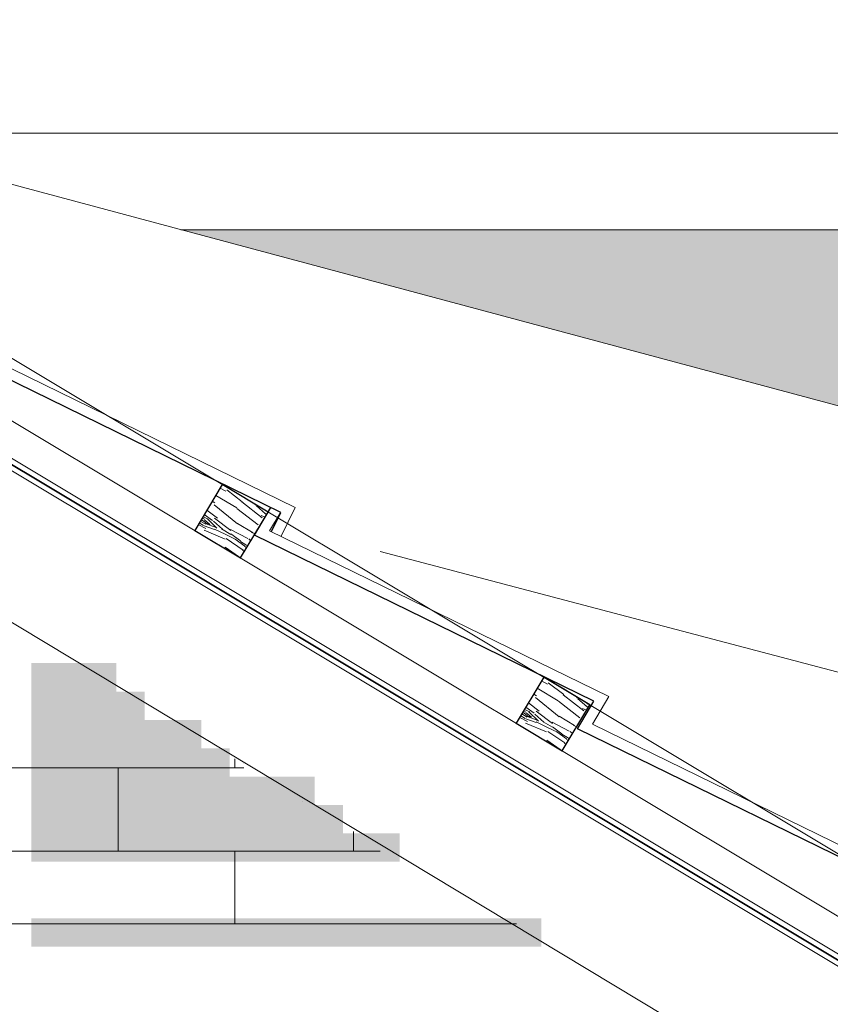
# Model space of a CAD drawing. Header units: millimetres. Extents: x -740 to 33545, y 5178 to 22494.
# Tile 187 of 250: x 9646 to 9722, y 13662 to 13754. Entities that reach past the tile are written whole.
import ezdxf
from ezdxf.lldxf.tags import DXFTag
from ezdxf.xclip import XClip

# ---------------------------------------------------------------- set-up
doc = ezdxf.new("R2010")
doc.units = ezdxf.units.MM
doc.header["$MEASUREMENT"] = 0
doc.header["$XCLIPFRAME"] = 0
for name, color, linetype, lineweight in [('A_izolacja', 252, 'Continuous', 9), ('A_l.przerywana', 252, 'ICAD_ISO03W100', 9), ('l. przekrojowa', 252, 'Continuous', 30), ('l.widokowa', 252, 'Continuous', 15), ('l.wypeĹ‚nien', 252, 'Continuous', 5)]:
    doc.layers.add(name, color=color, linetype=linetype, lineweight=lineweight)
tags = doc.linetypes.add('ICAD_ISO03W100', pattern=[30, 12, -18]).pattern_tags.tags
tags[6:7] = [DXFTag(74, 4), DXFTag(75, 0), DXFTag(340, '0'), DXFTag(46, 1.0), DXFTag(50, 0.0), DXFTag(44, 0.0), DXFTag(45, 0.0)]
tags[4:5] = [DXFTag(74, 4), DXFTag(75, 0), DXFTag(340, '0'), DXFTag(46, 1.0), DXFTag(50, 0.0), DXFTag(44, 0.0), DXFTag(45, 0.0)]

# ---------------------------------------------------------------- blocks, each defined once
blk = doc.blocks.new('MF2E3FB70')
at = {"true_color": 0xffffff}
blk.add_hatch(color=7, dxfattribs=at).paths.add_polyline_path([(159.1593, 252.6627), (159.1593, 232.1618), (172.1316, 232.1618), (172.1316, 252.6627)])

msp = doc.modelspace()

# ---------------------------------------------------------------- hatches: boundary and pattern name
at = {"layer": 'l.wypeĹ‚nien'}
h = msp.add_hatch(dxfattribs=at)
h.set_pattern_fill('SPANTILE', color=256, scale=17, style=0)
h.set_pattern_definition([(274.9697, (15.64, 17), (-16.99985222, 204.000017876), [15.699024, -376.776457]), (180, (17, 1.36), (-17, -17), [1.36, -15.64]), (0, (0, 0), (17, 17), [4.76, -12.24]), (90, (4.76, 0), (-17, 17), [1.7, -15.3]), (270, (15.64, 1.7), (17, -17), [1.7, -15.3]), (0, (15.64, 0), (17, 17), [1.36, -15.64]), (0, (0, 1.36), (17, 17), [3.4, -13.6]), (85.0303, (3.4, 1.36), (16.99985222, 204.000017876), [15.699024, -376.776457]), (52.6961, (3.4, 2.21), (-220.999760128, -289.000182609), [4.488136, -444.32475]), (18.4349, (6.12, 5.78), (34.0000074, 16.9999729), [4.300694, -49.458015]), (341.5651, (10.2, 7.14), (-34.0000074, 16.9999729), [4.300694, -49.458015]), (307.3039, (14.28, 5.78), (220.999760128, -289.000182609), [4.488136, -444.32475]), (20.2249, (6.97, 4.59), (-186.999953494, -68.000141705), [3.442245, -340.781524]), (339.7751, (10.2, 5.78), (186.999953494, -68.000141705), [3.442245, -340.781524]), (307.4054, (13.43, 4.59), (170.000169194, -220.999871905), [3.638153, -360.177725]), (52.5946, (4.76, 1.7), (-170.000169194, -220.999871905), [3.638153, -360.177725])])
h.paths.add_polyline_path([(9922.068, 13733.955), (10157.442, 13733.955), (10322.068, 13635.729), (10322.068, 13567.509), (9922.068, 13567.509)])
h.paths.add_polyline_path([(10086.479, 13637.115), (10094.086, 13607.513), (10102.521, 13637.115)], flags=16)
h.paths.add_polyline_path([(10063.96, 13642.391), (10089.749, 13642.391), (10089.749, 13683.572), (10063.96, 13683.572)], flags=8)
h.paths.add_polyline_path([(9915.482, 13665.891), (9915.482, 13656.63), (9905.229, 13656.63), (9905.229, 13567.146), (9922.068, 13559.159), (9922.068, 13733.955), (9661.392, 13733.955)])
h.paths.add_polyline_path([(9801.869, 13703.927), (9806.169, 13719.307), (9833.291, 13703.927)], flags=16)
h.paths.add_polyline_path([(9922.068, 13559.159), (9922.068, 13567.509), (10322.068, 13567.509), (10322.068, 13505.395), (10248.56, 13505.395), (10256.65, 13534.583), (10240.608, 13534.583), (10247.905, 13505.395), (10039.262, 13505.395), (10021.222, 13512.13), (10006.206, 13519.252), (10006.873, 13520.678), (9989.622, 13527.118), (9975.439, 13533.845), (9976.022, 13535.407), (9957.817, 13542.203), (9942.959, 13549.25), (9943.633, 13550.689), (9926.217, 13557.191)])
h.paths.add_polyline_path([(9974.686, 13542.19), (10005.115, 13536.402), (9981.466, 13556.743)], flags=16)
h.paths.add_polyline_path([(10322.068, 13567.509), (10436.404, 13567.509), (10450.032, 13559.377), (10563.845, 13505.395), (10322.068, 13505.395)])
h.paths.add_polyline_path([(10436.404, 13567.509), (10322.068, 13635.729), (10322.068, 13567.509)])
h.paths.add_polyline_path([(10216.941, 13534.248), (10242.906, 13534.248), (10242.906, 13576.027), (10216.941, 13576.027)], flags=24)
h.paths.add_polyline_path([(9959.129, 13588.892), (9949.119, 13567.325), (9983.821, 13551.218), (9993.831, 13572.784)], flags=24)
h.paths.add_polyline_path([(10216.941, 13534.248), (10242.906, 13534.248), (10242.906, 13576.027), (10216.941, 13576.027)], flags=24)
h.paths.add_polyline_path([(9959.129, 13588.892), (9949.119, 13567.325), (9983.821, 13551.218), (9993.831, 13572.784)], flags=24)
h.paths.add_polyline_path([(9775.157, 13738.984), (9769.452, 13717.542), (9802.416, 13708.772), (9808.121, 13730.213)], flags=24)
h = msp.add_hatch(dxfattribs=at)
h.set_pattern_fill('WOOD8', color=256, scale=10, angle=149.0577, style=0)
h.set_pattern_definition([(159.362504, (10394.5816, -2774.7321), (-56.602861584, 22.27366581), [1.11803, -110.68536]), (149.057704, (10393.535, -2774.338), (-3.43511, 13.718601), [1.1, -8.9]), (130.622804, (10392.592, -2773.7724), (-12.0119779, 18.8603351), [0.94868, -30.67409]), (336.182704, (10391.9742, -2773.0524), (-65.17972982, 27.41537904), [0.80623, -79.81635]), (334.252104, (10392.7118, -2773.378), (-90.91028372, 42.84064307), [1.10454, -109.34907]), (315.021504, (10393.7067, -2773.8578), (20.58883636, -24.00207817), [1.23693, -39.99412]), (139.595404, (10393.8955, -2774.3208), (-37.74254931, 34.28557092), [0.60828, -60.21935]), (155.397904, (10393.4323, -2773.9265), (73.756594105, -32.55709118), [0.90554, -89.64831]), (323.347104, (10392.609, -2773.5495), (72.04994424, -54.85257296), [1.00499, -99.49377]), (340.367604, (10393.4152, -2774.1494), (-39.44916255, 11.99015022), [0.5099, -50.48029]), (154.252104, (10395.3021, -2775.2806), (90.91028372, -42.84064307), [1.10454, -109.34907]), (160.367604, (10394.3073, -2774.8008), (39.44916255, -11.99015022), [1.0198, -49.97039]), (149.057704, (10393.347, -2774.458), (-3.43511, 13.718601), [1.2, -8.8]), (128.501704, (10392.3175, -2773.8412), (-32.600824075, 42.86241375), [0.8544, -84.58564]), (145.2436037, (10391.78563, -2773.1725), (-114.934197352, 80.561340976), [1.50333, -148.82963]), (154.252104, (10390.5505, -2772.3155), (90.91028372, -42.84064307), [1.10454, -109.34907]), (149.057704, (10389.556, -2771.836), (-3.43511, 13.718601), [1.1, -8.9]), (143.863304, (10397.18905, -2776.4118), (-80.626841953, 59.994272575), [1.10454, -109.34907]), (154.252104, (10396.297, -2775.7604), (90.91028372, -42.84064307), [1.10454, -109.34907]), (149.057704, (10397.292, -2776.24), (-3.43511, 13.718601), [0.6, -9.4]), (143.863304, (10396.7773, -2775.9318), (-80.626841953, 59.994272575), [1.10454, -109.34907]), (149.057704, (10395.885, -2775.28), (-3.43511, 13.718601), [1, -9]), (138.752904, (10395.02755, -2774.7662), (46.319423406, -39.427289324), [1.11803, -110.68536]), (143.863304, (10394.1869, -2774.0291), (-80.626841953, 59.994272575), [1.10454, -109.34907]), (154.252104, (10393.2949, -2773.3777), (90.91028372, -42.84064307), [1.10454, -109.34907]), (154.252104, (10392.3, -2772.8979), (90.91028372, -42.84064307), [1.10454, -109.34907]), (157.187804, (10391.3052, -2772.4181), (56.60287446, -22.27362129), [1.41421, -69.29646]), (149.057704, (10390.002, -2771.87), (-3.43511, 13.718601), [1.5, -8.5]), (161.586504, (10387.2596, -2777.2216), (-48.02602469, 17.13187653), [0.92195, -91.27349]), (154.768304, (10386.3848, -2776.9303), (82.333448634, -37.69883899), [1.00499, -99.49377]), (140.927604, (10387.2596, -2777.2216), (-46.31939021, 39.42732166), [0.70711, -70.00357]), (139.595404, (10386.7106, -2776.7759), (-37.74254931, 34.28557092), [1.21655, -59.61107]), (149.057704, (10394.361, -2781.129), (-3.43511, 13.718601), [1.2, -8.8]), (158.520004, (10393.3319, -2780.512), (48.02602105, -17.13189142), [0.60828, -60.21935]), (307.256304, (10392.7658, -2780.2893), (-20.5888245, 24.00209266), [0.53852, -53.31313]), (316.0631037, (10393.09185, -2780.71795), (-66.908229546, 63.42940353), [1.33417, -132.08247]), (156.182704, (10386.3161, -2776.656), (65.17972982, -27.41537904), [0.80623, -79.81635]), (141.932704, (10386.3161, -2776.656), (-54.89625662, 44.56906099), [0.80623, -79.81635]), (149.057704, (10394.258, -2781.301), (-3.43511, 13.718601), [0.8, -9.2]), (315.021504, (10393.572, -2780.8893), (20.58883636, -24.00207817), [0.82462, -40.40644]), (152.4242037, (10392.5256, -2779.9121), (142.371487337, -73.690973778), [1.70294, -168.59093]), (151.3483037, (10391.0161, -2779.1238), (210.9862617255, -114.825071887), [2.502, -247.69792]), (145.8779037, (10388.8205, -2777.9241), (-140.664851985, 95.986453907), [1.80278, -178.47479]), (139.595404, (10387.328, -2776.9128), (-37.74254931, 34.28557092), [1.82483, -59.0028]), (138.752904, (10393.8983, -2781.901), (46.319423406, -39.427289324), [1.11803, -110.68536]), (133.112304, (10393.0577, -2781.1639), (29.16567905, -29.14383716), [1.45602, -71.34508]), (149.057704, (10392.063, -2780.101), (-3.43511, 13.718601), [1.3, -8.7]), (157.187804, (10390.9476, -2779.4325), (56.60287446, -22.27362129), [1.41421, -69.29646]), (145.4814037, (10389.64404, -2778.8842), (-123.511143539, 85.702961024), [1.60312, -158.70907]), (157.8039037, (10388.32316, -2777.9758), (-65.17975129, 27.415322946), [1.31529, -130.21417]), (163.093904, (10387.1053, -2777.4789), (30.87230726, -6.84840007), [1.23693, -39.99412]), (149.057704, (10385.922, -2777.119), (-3.43511, 13.718601), [0.7, -9.3]), (334.252104, (10392.5256, -2779.9121), (-90.91028372, 42.84064307), [2.20907, -108.24454]), (153.8213037, (10394.721, -2780.5287), (99.487122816, -47.982421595), [2.40832, -118.00763]), (149.057704, (10392.56, -2779.466), (-3.43511, 13.718601), [2.3, -7.7]), (144.9721037, (10390.58706, -2778.2836), (-106.357399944, 75.419513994), [2.80713, -137.54955]), (149.057704, (10388.288, -2776.672), (-3.43511, 13.718601), [2.5, -7.5]), (141.932704, (10393.6412, -2782.3298), (-54.89625662, 44.56906099), [2.41868, -78.2039]), (142.717504, (10391.737, -2780.8385), (-63.47308699, 49.71082968), [1.81108, -88.74277]), (151.5473037, (10390.29606, -2779.74146), (193.832658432, -104.541388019), [2.30217, -227.91512]), (155.5775037, (10388.27196, -2778.64463), (238.423480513, -107.954817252), [3.52278, -348.75552]), (146.0449037, (10396.9834, -2776.7549), (-149.241636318, 101.128308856), [1.90263, -188.36035]), (157.187804, (10395.4052, -2775.6922), (56.60287446, -22.27362129), [2.12132, -68.58936]), (151.4436037, (10393.4498, -2774.8697), (202.409342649, -109.683439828), [2.40208, -237.80616]), (138.4380037, (10391.33994, -2773.72147), (84.061866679, -73.712972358), [1.62788, -161.16032]), (149.057704, (10390.122, -2772.641), (-3.43511, 13.718601), [2, -8]), (152.2375037, (10397.6004, -2775.72566), (150.948250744, -78.832896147), [1.80278, -178.47479]), (143.0487037, (10396.00514, -2774.8859), (80.626813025, -59.994302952), [1.9105, -189.13923]), (142.3479037, (10394.4784, -2773.73744), (72.049995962, -54.8525173), [1.71172, -169.4607]), (154.768304, (10393.1231, -2772.6918), (82.333448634, -37.69883899), [2.00998, -98.48878]), (161.1525037, (10391.30494, -2771.835), (87.475214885, -29.12193258), [1.43178, -141.74643]), (139.595404, (10389.95, -2771.3725), (-37.74254931, 34.28557092), [1.21655, -59.61107]), (145.2436037, (10396.62346, -2777.35526), (-114.934197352, 80.561340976), [1.50333, -148.82963]), (161.8620037, (10395.38835, -2776.49823), (126.924380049, -41.11204913), [2.2561, -223.35418]), (149.057704, (10393.244, -2775.796), (-3.43511, 13.718601), [2.5, -7.5]), (143.6174037, (10391.10014, -2774.51045), (89.203704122, -65.136000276), [2.1095, -208.84073]), (142.3479037, (10389.40184, -2773.25915), (72.049995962, -54.8525173), [1.71172, -169.4607]), (149.057704, (10397.96, -2775.125), (-3.43511, 13.718601), [1.7, -8.3]), (140.927604, (10396.5022, -2774.2512), (-46.31939021, 39.42732166), [2.82843, -67.88225]), (151.4436037, (10394.3064, -2772.4684), (202.409342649, -109.683439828), [2.40208, -237.80616]), (154.5852037, (10392.19654, -2771.32017), (-190.3974003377, 90.8230770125), [3.11448, -308.33375]), (142.2149037, (10393.28133, -2782.9302), (135.523009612, -104.563449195), [2.51794, -249.27563]), (149.057704, (10391.291, -2781.387), (-3.43511, 13.718601), [2.8, -7.2]), (152.7099037, (10388.88984, -2779.94778), (276.1659606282, -142.2405109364), [4.70956, -466.24691]), (149.057704, (10395.081, -2779.928), (-3.43511, 13.718601), [2.4, -7.6]), (144.2941037, (10393.0225, -2778.6943), (-89.203719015, 65.135987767), [2.40832, -118.00763]), (150.9053037, (10391.06688, -2777.28874), (262.447391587, -145.6755583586), [3.10161, -307.05964]), (151.7840037, (10388.35664, -2775.78057), (176.678841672, -94.258088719), [2.10238, -208.13558]), (154.252104, (10395.9036, -2778.556), (90.91028372, -42.84064307), [2.20907, -108.24454]), (149.057704, (10393.914, -2777.596), (-3.43511, 13.718601), [3.2, -6.8]), (147.1485037, (10391.16928, -2775.951), (-243.586937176, 157.6876763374), [3.00167, -297.16495]), (145.4814037, (10388.64764, -2774.3227), (-123.511143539, 85.702961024), [1.60312, -158.70907])])
h.paths.add_polyline_path([(9662.672, 13705.893), (9666.961, 13703.322), (9669.532, 13707.611), (9665.243, 13710.182)])
h = msp.add_hatch(dxfattribs=at)
h.set_pattern_fill('WOOD8', color=256, scale=10, angle=149.0577, style=0)
h.set_pattern_definition([(159.362504, (10424.6006, -2792.7282), (-56.602861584, 22.27366581), [1.11803, -110.68536]), (149.057704, (10423.554, -2792.334), (-3.43511, 13.718601), [1.1, -8.9]), (130.622804, (10422.611, -2791.7686), (-12.0119779, 18.8603351), [0.94868, -30.67409]), (336.182704, (10421.9932, -2791.0485), (-65.17972982, 27.41537904), [0.80623, -79.81635]), (334.252104, (10422.7308, -2791.3741), (-90.91028372, 42.84064307), [1.10454, -109.34907]), (315.021504, (10423.7257, -2791.854), (20.58883636, -24.00207817), [1.23693, -39.99412]), (139.595404, (10423.9145, -2792.3169), (-37.74254931, 34.28557092), [0.60828, -60.21935]), (155.397904, (10423.4513, -2791.9226), (73.756594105, -32.55709118), [0.90554, -89.64831]), (323.347104, (10422.628, -2791.5456), (72.04994424, -54.85257296), [1.00499, -99.49377]), (340.367604, (10423.4342, -2792.1455), (-39.44916255, 11.99015022), [0.5099, -50.48029]), (154.252104, (10425.3211, -2793.2767), (90.91028372, -42.84064307), [1.10454, -109.34907]), (160.367604, (10424.3263, -2792.797), (39.44916255, -11.99015022), [1.0198, -49.97039]), (149.057704, (10423.366, -2792.454), (-3.43511, 13.718601), [1.2, -8.8]), (128.501704, (10422.3365, -2791.8373), (-32.600824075, 42.86241375), [0.8544, -84.58564]), (145.2436037, (10421.8046, -2791.1686), (-114.934197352, 80.561340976), [1.50333, -148.82963]), (154.252104, (10420.5695, -2790.3116), (90.91028372, -42.84064307), [1.10454, -109.34907]), (149.057704, (10419.575, -2789.832), (-3.43511, 13.718601), [1.1, -8.9]), (143.863304, (10427.20805, -2794.4079), (-80.626841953, 59.994272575), [1.10454, -109.34907]), (154.252104, (10426.316, -2793.75655), (90.91028372, -42.84064307), [1.10454, -109.34907]), (149.057704, (10427.311, -2794.236), (-3.43511, 13.718601), [0.6, -9.4]), (143.863304, (10426.7963, -2793.9279), (-80.626841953, 59.994272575), [1.10454, -109.34907]), (149.057704, (10425.904, -2793.277), (-3.43511, 13.718601), [1, -9]), (138.752904, (10425.04655, -2792.7623), (46.319423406, -39.427289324), [1.11803, -110.68536]), (143.863304, (10424.2059, -2792.0252), (-80.626841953, 59.994272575), [1.10454, -109.34907]), (154.252104, (10423.3139, -2791.37385), (90.91028372, -42.84064307), [1.10454, -109.34907]), (154.252104, (10422.319, -2790.894), (90.91028372, -42.84064307), [1.10454, -109.34907]), (157.187804, (10421.3241, -2790.4142), (56.60287446, -22.27362129), [1.41421, -69.29646]), (149.057704, (10420.021, -2789.866), (-3.43511, 13.718601), [1.5, -8.5]), (161.586504, (10417.2786, -2795.2177), (-48.02602469, 17.13187653), [0.92195, -91.27349]), (154.768304, (10416.4038, -2794.9265), (82.333448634, -37.69883899), [1.00499, -99.49377]), (140.927604, (10417.2786, -2795.2177), (-46.31939021, 39.42732166), [0.70711, -70.00357]), (139.595404, (10416.7296, -2794.772), (-37.74254931, 34.28557092), [1.21655, -59.61107]), (149.057704, (10424.38, -2799.125), (-3.43511, 13.718601), [1.2, -8.8]), (158.520004, (10423.3509, -2798.5082), (48.02602105, -17.13189142), [0.60828, -60.21935]), (307.256304, (10422.7848, -2798.2854), (-20.5888245, 24.00209266), [0.53852, -53.31313]), (316.0631037, (10423.11084, -2798.7141), (-66.908229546, 63.42940353), [1.33417, -132.08247]), (156.182704, (10416.3351, -2794.6521), (65.17972982, -27.41537904), [0.80623, -79.81635]), (141.932704, (10416.3351, -2794.6521), (-54.89625662, 44.56906099), [0.80623, -79.81635]), (149.057704, (10424.277, -2799.297), (-3.43511, 13.718601), [0.8, -9.2]), (315.021504, (10423.591, -2798.8854), (20.58883636, -24.00207817), [0.82462, -40.40644]), (152.4242037, (10422.5446, -2797.90823), (142.371487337, -73.690973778), [1.70294, -168.59093]), (151.3483037, (10421.0351, -2797.1199), (210.9862617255, -114.825071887), [2.502, -247.69792]), (145.8779037, (10418.8395, -2795.92024), (-140.664851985, 95.986453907), [1.80278, -178.47479]), (139.595404, (10417.347, -2794.909), (-37.74254931, 34.28557092), [1.82483, -59.0028]), (138.752904, (10423.9173, -2799.8971), (46.319423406, -39.427289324), [1.11803, -110.68536]), (133.112304, (10423.0767, -2799.16), (29.16567905, -29.14383716), [1.45602, -71.34508]), (149.057704, (10422.082, -2798.097), (-3.43511, 13.718601), [1.3, -8.7]), (157.187804, (10420.9666, -2797.4286), (56.60287446, -22.27362129), [1.41421, -69.29646]), (145.4814037, (10419.66304, -2796.8803), (-123.511143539, 85.702961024), [1.60312, -158.70907]), (157.8039037, (10418.34216, -2795.9719), (-65.17975129, 27.415322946), [1.31529, -130.21417]), (163.093904, (10417.1243, -2795.475), (30.87230726, -6.84840007), [1.23693, -39.99412]), (149.057704, (10415.941, -2795.115), (-3.43511, 13.718601), [0.7, -9.3]), (334.252104, (10422.5446, -2797.9082), (-90.91028372, 42.84064307), [2.20907, -108.24454]), (153.8213037, (10424.74, -2798.5248), (99.487122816, -47.982421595), [2.40832, -118.00763]), (149.057704, (10422.579, -2797.462), (-3.43511, 13.718601), [2.3, -7.7]), (144.9721037, (10420.60605, -2796.2797), (-106.357399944, 75.419513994), [2.80713, -137.54955]), (149.057704, (10418.307, -2794.668), (-3.43511, 13.718601), [2.5, -7.5]), (141.932704, (10423.6602, -2800.326), (-54.89625662, 44.56906099), [2.41868, -78.2039]), (142.717504, (10421.756, -2798.8346), (-63.47308699, 49.71082968), [1.81108, -88.74277]), (151.5473037, (10420.31505, -2797.73757), (193.832658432, -104.541388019), [2.30217, -227.91512]), (155.5775037, (10418.29096, -2796.64074), (238.423480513, -107.954817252), [3.52278, -348.75552]), (146.0449037, (10427.0024, -2794.751), (-149.241636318, 101.128308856), [1.90263, -188.36035]), (157.187804, (10425.4242, -2793.6883), (56.60287446, -22.27362129), [2.12132, -68.58936]), (151.4436037, (10423.4688, -2792.86583), (202.409342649, -109.683439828), [2.40208, -237.80616]), (138.4380037, (10421.35894, -2791.7176), (84.061866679, -73.712972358), [1.62788, -161.16032]), (149.057704, (10420.141, -2790.638), (-3.43511, 13.718601), [2, -8]), (152.2375037, (10427.6194, -2793.72177), (150.948250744, -78.832896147), [1.80278, -178.47479]), (143.0487037, (10426.02414, -2792.882), (80.626813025, -59.994302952), [1.9105, -189.13923]), (142.3479037, (10424.49737, -2791.73355), (72.049995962, -54.8525173), [1.71172, -169.4607]), (154.768304, (10423.1421, -2790.6879), (82.333448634, -37.69883899), [2.00998, -98.48878]), (161.1525037, (10421.3239, -2789.8311), (87.475214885, -29.12193258), [1.43178, -141.74643]), (139.595404, (10419.969, -2789.3686), (-37.74254931, 34.28557092), [1.21655, -59.61107]), (145.2436037, (10426.64246, -2795.3514), (-114.934197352, 80.561340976), [1.50333, -148.82963]), (161.8620037, (10425.40734, -2794.49434), (126.924380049, -41.11204913), [2.2561, -223.35418]), (149.057704, (10423.263, -2793.792), (-3.43511, 13.718601), [2.5, -7.5]), (143.6174037, (10421.11914, -2792.50656), (89.203704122, -65.136000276), [2.1095, -208.84073]), (142.3479037, (10419.42083, -2791.25526), (72.049995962, -54.8525173), [1.71172, -169.4607]), (149.057704, (10427.979, -2793.121), (-3.43511, 13.718601), [1.7, -8.3]), (140.927604, (10426.5212, -2792.2473), (-46.31939021, 39.42732166), [2.82843, -67.88225]), (151.4436037, (10424.3254, -2790.46453), (202.409342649, -109.683439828), [2.40208, -237.80616]), (154.5852037, (10422.21553, -2789.31628), (-190.3974003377, 90.8230770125), [3.11448, -308.33375]), (142.2149037, (10423.30032, -2800.92632), (135.523009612, -104.563449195), [2.51794, -249.27563]), (149.057704, (10421.31, -2799.384), (-3.43511, 13.718601), [2.8, -7.2]), (152.7099037, (10418.90884, -2797.9439), (276.1659606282, -142.2405109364), [4.70956, -466.24691]), (149.057704, (10425.1, -2797.924), (-3.43511, 13.718601), [2.4, -7.6]), (144.2941037, (10423.0415, -2796.6904), (-89.203719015, 65.135987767), [2.40832, -118.00763]), (150.9053037, (10421.08588, -2795.28485), (262.447391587, -145.6755583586), [3.10161, -307.05964]), (151.7840037, (10418.37563, -2793.7767), (176.678841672, -94.258088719), [2.10238, -208.13558]), (154.252104, (10425.9226, -2796.5521), (90.91028372, -42.84064307), [2.20907, -108.24454]), (149.057704, (10423.933, -2795.592), (-3.43511, 13.718601), [3.2, -6.8]), (147.1485037, (10421.18827, -2793.94712), (-243.586937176, 157.6876763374), [3.00167, -297.16495]), (145.4814037, (10418.66663, -2792.3188), (-123.511143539, 85.702961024), [1.60312, -158.70907])])
h.paths.add_polyline_path([(9692.691, 13687.897), (9696.98, 13685.326), (9699.551, 13689.615), (9695.262, 13692.186)])

# ---------------------------------------------------------------- linework, layer by layer
at = {"linetype": 'Continuous', "lineweight": 5}
for points in [[(9894.324, 13562.357), (9446.314, 13830.935), (9446.314, 13830.935)], [(9445.9, 13817.623), (9776.567, 13618.428), (9776.567, 13618.428)], [(9605.57, 13748.909), (9915.482, 13665.891), (9915.482, 13665.891)], [(9859.585, 13656.63), (9679.988, 13703.927), (9679.988, 13703.927)], [(9666.427, 13683.751), (9666.427, 13684.578), (9666.427, 13684.578)], [(9645.26, 13683.751), (9667.254, 13683.751), (9667.254, 13683.751)], [(9655.513, 13675.978), (9655.513, 13683.751), (9655.513, 13683.751)], [(9677.508, 13675.978), (9677.508, 13677.798), (9677.508, 13677.798)], [(9645.26, 13675.978), (9679.988, 13675.978), (9679.988, 13675.978)], [(9666.427, 13669.198), (9666.427, 13675.978), (9666.427, 13675.978)], [(9692.722, 13669.198), (9645.26, 13669.198), (9645.26, 13669.198)], [(9692.722, 13669.198), (9645.26, 13669.198), (9645.26, 13669.198)]]:
    msp.add_lwpolyline(points, dxfattribs=at)
for points in [[(9667.273, 13684.143), (9667.273, 13684.143)], [(9672.776, 13680.561), (9672.776, 13680.561)]]:
    msp.add_lwpolyline(points, close=True, dxfattribs=at)
at = {"layer": 'A_izolacja'}
for points in [[(9896.38, 13565.787), (9445.9, 13835.846)], [(9894.838, 13563.214), (9445.9, 13832.348)]]:
    msp.add_lwpolyline(points, dxfattribs=at)
at = {"layer": 'A_izolacja', "linetype": 'ICAD_ISO03W100', "lineweight": 35, "ltscale": 0.2}
msp.add_lwpolyline([(9894.581, 13562.786), (9445.9, 13831.765)], dxfattribs=at)
at = {"layer": 'A_l.przerywana', "ltscale": 0.3}
msp.add_lwpolyline([(9898.951, 13570.076), (9449.863, 13839.3)], dxfattribs=at)
at = {"layer": 'l. przekrojowa'}
for points in [[(9669.532, 13707.611), (9665.243, 13710.182), (9662.672, 13705.893), (9666.961, 13703.322), (9669.532, 13707.611)], [(9699.551, 13689.615), (9695.262, 13692.186), (9692.691, 13687.897), (9696.98, 13685.326), (9699.551, 13689.615)]]:
    msp.add_lwpolyline(points, dxfattribs=at)
at = {"layer": 'l.widokowa', "lineweight": 30}
for points in [[(9669.839, 13705.785), (9670.715, 13707.577), (9638.356, 13723.386), (9639.885, 13725.967), (9608.22, 13741.437), (9609.75, 13744.017)], [(9729.877, 13669.793), (9730.753, 13671.585), (9698.394, 13687.394), (9699.923, 13689.975), (9668.258, 13705.445), (9669.788, 13708.025)]]:
    msp.add_lwpolyline(points, dxfattribs=at)
at = {"layer": 'l.widokowa'}
for points in [[(9670.738, 13705.346), (9672.052, 13708.037), (9639.769, 13723.809), (9641.299, 13726.39), (9609.633, 13741.859), (9610.611, 13743.507)], [(9730.776, 13669.354), (9732.09, 13672.045), (9699.807, 13687.817), (9701.337, 13690.397), (9669.671, 13705.867), (9670.649, 13707.515)]]:
    msp.add_lwpolyline(points, dxfattribs=at)
at = {"layer": 'l.widokowa', "linetype": 'Continuous', "lineweight": 5}
for points in [[(9627.564, 13742.955), (10159.933, 13742.955)], [(9661.392, 13733.955), (10157.442, 13733.955)]]:
    msp.add_lwpolyline(points, dxfattribs=at)

# ---------------------------------------------------------------- block references
ref = msp.add_blockref('MF2E3FB70', (8054.521, 11171.875), dxfattribs=dict(xscale=9.994634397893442, yscale=9.994634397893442, zscale=9.994634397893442))
XClip(ref).set_block_clipping_path([(159.374402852, 252.0339393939), (160.168627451, 252.0339393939), (160.168627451, 252.2986809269), (159.374402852, 252.2986809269), (159.374402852, 252.0339393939)])
ref = msp.add_blockref('MF2E3FB70', (8054.521, 11171.875), dxfattribs=dict(xscale=9.994634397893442, yscale=9.994634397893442, zscale=9.994634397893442))
XClip(ref).set_block_clipping_path([(159.374402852, 251.769197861), (160.433368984, 251.769197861), (160.433368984, 252.0339393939), (159.374402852, 252.0339393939), (159.374402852, 251.769197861)])
ref = msp.add_blockref('MF2E3FB70', (8054.521, 11171.875), dxfattribs=dict(xscale=9.994634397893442, yscale=9.994634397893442, zscale=9.994634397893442))
XClip(ref).set_block_clipping_path([(159.374402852, 251.504456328), (160.9628520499, 251.504456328), (160.9628520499, 251.769197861), (159.374402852, 251.769197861), (159.374402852, 251.504456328)])
ref = msp.add_blockref('MF2E3FB70', (8054.521, 11171.875), dxfattribs=dict(xscale=9.994634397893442, yscale=9.994634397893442, zscale=9.994634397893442))
XClip(ref).set_block_clipping_path([(159.374402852, 251.239714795), (161.2275935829, 251.239714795), (161.2275935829, 251.504456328), (159.374402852, 251.504456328), (159.374402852, 251.239714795)])
ref = msp.add_blockref('MF2E3FB70', (8054.521, 11171.875), dxfattribs=dict(xscale=9.994634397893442, yscale=9.994634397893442, zscale=9.994634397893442))
XClip(ref).set_block_clipping_path([(159.374402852, 250.974973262), (162.0218181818, 250.974973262), (162.0218181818, 251.239714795), (159.374402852, 251.239714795), (159.374402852, 250.974973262)])
ref = msp.add_blockref('MF2E3FB70', (8054.521, 11171.875), dxfattribs=dict(xscale=9.994634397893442, yscale=9.994634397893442, zscale=9.994634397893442))
XClip(ref).set_block_clipping_path([(159.374402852, 250.7102317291), (162.2865597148, 250.7102317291), (162.2865597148, 250.974973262), (159.374402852, 250.974973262), (159.374402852, 250.7102317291)])
ref = msp.add_blockref('MF2E3FB70', (8054.521, 11171.875), dxfattribs=dict(xscale=9.994634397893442, yscale=9.994634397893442, zscale=9.994634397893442))
XClip(ref).set_block_clipping_path([(159.374402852, 250.4454901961), (162.8160427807, 250.4454901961), (162.8160427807, 250.7102317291), (159.374402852, 250.7102317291), (159.374402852, 250.4454901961)])
ref = msp.add_blockref('MF2E3FB70', (8054.521, 11171.875), dxfattribs=dict(xscale=9.994634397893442, yscale=9.994634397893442, zscale=9.994634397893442))
XClip(ref).set_block_clipping_path([(159.374402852, 249.6512655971), (164.1397504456, 249.6512655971), (164.1397504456, 249.9160071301), (159.374402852, 249.9160071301), (159.374402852, 249.6512655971)])

doc.saveas('drawing.dxf')
